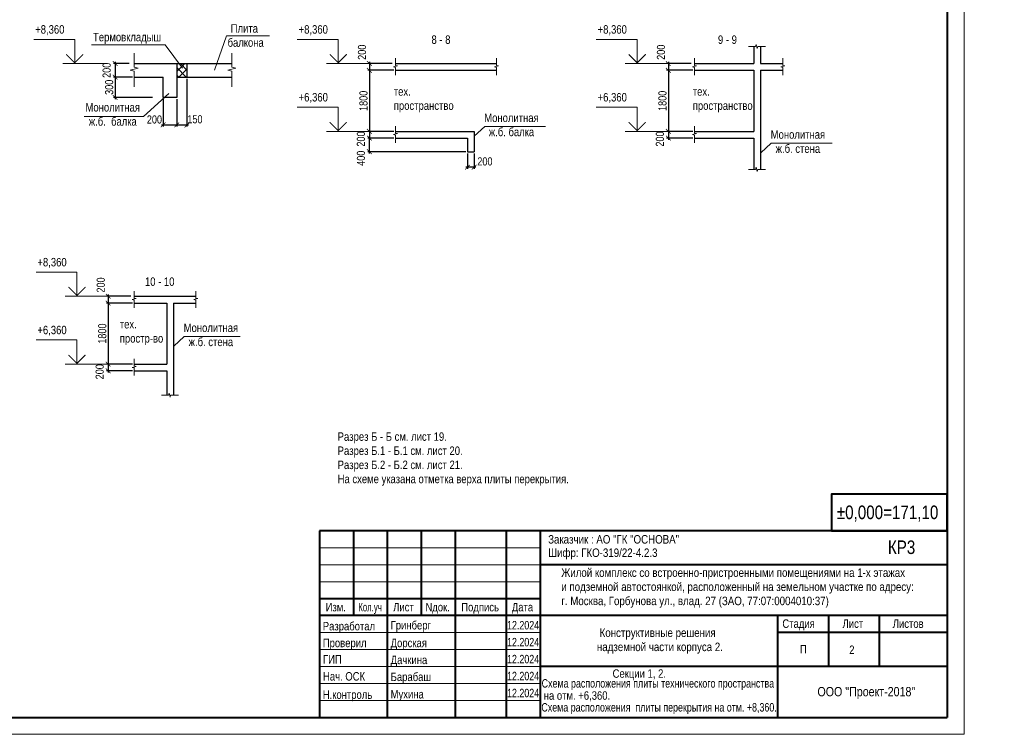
# Model space of a CAD drawing. Header units: inches. Extents: x -56152 to 65019, y 546816 to 630816.
# Tile 13 of 15: x 6975 to 65019, y 546816 to 588965. Entities that reach past the tile are written whole.
import ezdxf
from ezdxf.enums import TextEntityAlignment as Align

# ---------------------------------------------------------------- set-up
doc = ezdxf.new("R2010")
doc.units = ezdxf.units.IN
doc.header["$LTSCALE"] = 1000
doc.header["$MEASUREMENT"] = 0
for name, color, linetype, lineweight in [('СК-050-П(литы перекрытия)', 3, 'Continuous', 30), ('СК-110-О-РАЗМЕРЫ', 7, 'Continuous', 15), ('СК-200-Р(амка)', 7, 'Continuous', 40), ('СК-210-Р-РАМКА ЛИНИИ ТОНКИЕ', 7, 'Continuous', 15), ('СК-220-Р-РАМКА ТЕКСТ', 7, 'Continuous', 15), ('СК-300-Р(азмеры)', 7, 'Continuous', 20), ('СК-400-Т(екст)', 7, 'Continuous', 20), ('СК-600-Ш(триховка)', 250, 'Continuous', 13)]:
    doc.layers.add(name, color=color, linetype=linetype, lineweight=lineweight)
doc.styles.add('MtXpl_Arial_Narrow', font='ARIALN.TTF')
doc.styles.add('RUSS', font='arial.ttf', dxfattribs={"width": 0.8})
doc.dimstyles.new('50', dxfattribs={"dimtxt": 480, "dimasz": 280, "dimexe": 100, "dimexo": 100, "dimgap": 100, "dimtad": 1, "dimdec": 0, "dimlfac": 0.25, "dimzin": 0, "dimdsep": 46, "dimtxsty": 'RUSS', "dimblk": 'ARCHTICK', "dimcen": 0.09, "dimdle": 100, "dimclrd": 7, "dimclre": 7, "dimclrt": 7, "dimadec": 0, "dimazin": 0, "dimtfac": 1, "dimtdec": 0, "dimtmove": 2, "dimatfit": 3, "dimldrblk": 'ARCHTICK', "dimfxl": 1, "dimtolj": 1, "dimtzin": 0, "dimarcsym": 0})
doc.dimstyles.new('50_200', dxfattribs={"dimtxt": 480, "dimasz": 280, "dimexe": 100, "dimexo": 100, "dimgap": 100, "dimtad": 1, "dimdec": 0, "dimlfac": 0.5, "dimzin": 0, "dimdsep": 46, "dimtxsty": 'RUSS', "dimblk": 'ARCHTICK', "dimcen": 0.09, "dimdle": 100, "dimclrd": 7, "dimclre": 7, "dimclrt": 7, "dimadec": 0, "dimazin": 0, "dimtfac": 1, "dimtdec": 0, "dimtmove": 2, "dimatfit": 3, "dimldrblk": 'ARCHTICK', "dimfxl": 1, "dimtolj": 1, "dimtzin": 0, "dimarcsym": 0})

# ---------------------------------------------------------------- blocks, each defined once
blk = doc.blocks.new('A$C06ddc9a3')
at = {"layer": 'СК-400-Т(екст)', "linetype": 'Continuous', "insert": (240, 1981), "char_height": 250, "attachment_point": 1}
blk.add_mtext_dynamic_manual_height_columns('\\A1;{\\fArial Narrow|b0|i0|c204|p34;Шифр: ГКО-319/22-4.\\fArial Narrow|b0|i0|c0|p34;2\\fArial Narrow|b0|i0|c204|p34;.3          \\W0.8;                                                                                            }', width=11667.29, gutter_width=1250, heights=[0], dxfattribs=at)
at = {"layer": 'СК-400-Т(екст)', "insert": (628, 1393), "char_height": 250, "attachment_point": 1, "style": 'MtXpl_Arial_Narrow'}
blk.add_mtext('Жилой комплекс со встроенно-пристроенными помещениями на 1-х этажах^Jи подземной автостоянкой, расположенный на земельном участке по адресу: ^Jг. Москва, Горбунова ул., влад. 27 (ЗАО, 77:07:0004010:37)', dxfattribs=at)
blk = doc.blocks.new('A$Cb0594351')
blk.add_blockref('A$C06ddc9a3', (6500, -2500))
at = {"layer": 'СК-220-Р-РАМКА ТЕКСТ', "style": 'RUSS'}
for s, width, p in [('Проверил', 0.8, (98, -3431)), ('ГИП', 0.8, (104, -3914)), ('Дачкина', 0.8, (2099, -3930)), ('Нач. ОСК', 0.8, (104, -4414)), ('Барабаш', 0.8, (2099, -4430)), ('12.2024', 0.75, (5528, -4407))]:
    blk.add_text(s, height=250, dxfattribs=dict(at, width=width)).set_placement(p)
at = {"layer": 'СК-400-Т(екст)', "insert": (8178, -2879), "char_height": 250, "attachment_point": 1, "style": 'MtXpl_Arial_Narrow'}
blk.add_mtext(' Конструктивные решения ^Jнадземной части корпуса 2.', dxfattribs=at)
blk = doc.blocks.new('A$C96adbfd2')
at = {"layer": 'СК-200-Р(амка)', "lineweight": 40, "ltscale": 2}
for p, q in [((-18500, 5500), (-18500, 0)), ((0, 5500), (-18500, 5500)), ((-17500, 5500), (-17500, 3000)), ((-16500, 5500), (-16500, 0)), ((-15500, 5500), (-15500, 3000)), ((-14500, 5500), (-14500, 0)), ((-13000, 5500), (-13000, 0)), ((-12000, 5500), (-12000, 0)), ((0, 4500), (-12000, 4500)), ((0, 3000), (-18500, 3000)), ((-5000, 3000), (-5000, 15)), ((-3500, 3000), (-3500, 1500)), ((-2000, 3000), (-2000, 1500)), ((0, 2500), (-5000, 2500)), ((0, 1500), (-12000, 1500))]:
    blk.add_line(p, q, dxfattribs=at)
at = {"layer": 'СК-200-Р(амка)', "color": 7, "lineweight": 15}
for p, q in [((-12000, 5000), (-18500, 5000)), ((-12000, 4500), (-18500, 4500)), ((-12000, 4000), (-18500, 4000)), ((-12000, 2500), (-18500, 2500)), ((-12000, 2000), (-18500, 2000)), ((-12000, 1500), (-18500, 1500)), ((-12000, 1000), (-18500, 1000)), ((-12000, 500), (-18500, 500))]:
    blk.add_line(p, q, dxfattribs=at)
at = {"layer": 'СК-200-Р(амка)', "ltscale": 2}
blk.add_line((-12000, 3500), (-18500, 3500), dxfattribs=at)
at = {"layer": 'СК-220-Р-РАМКА ТЕКСТ'}
blk.add_line((-12000, 3000), (-18500, 3000), dxfattribs=at)
blk.add_line((-12000, 3000), (-18500, 3000), dxfattribs=at)
at = {"layer": 'СК-400-Т(екст)', "lineweight": 40, "ltscale": 2}
blk.add_lwpolyline([(-3405, 5500), (0, 5500), (0, 6578), (-3405, 6578)], close=True, dxfattribs=at)
blk.add_blockref('A$Cb0594351', (-18500, 5500))
at = {"layer": 'СК-220-Р-РАМКА ТЕКСТ', "color": 7, "style": 'RUSS', "width": 0.8}
for s, p in [('Изм.', (-18319, 3126)), ('Лист', (-16328, 3126)), ('Nдок.', (-15377, 3126)), ('Подпись', (-14321, 3126)), ('Дата', (-12830, 3126))]:
    blk.add_text(s, height=250, dxfattribs=at).set_placement(p)
at = {"layer": 'СК-220-Р-РАМКА ТЕКСТ', "style": 'RUSS'}
for s, width, p in [('Разработал', 0.8, (-18403, 2565)), ('Гринберг', 0.8, (-16403, 2593)), ('12.2024', 0.75, (-12972, 2593)), ('12.2024', 0.75, (-12972, 2093)), ('Дорская', 0.8, (-16402, 2069)), ('12.2024', 0.75, (-12972, 1593)), ('Н.контроль', 0.8, (-18403, 545)), ('Мухина', 0.8, (-16403, 558)), ('12.2024', 0.75, (-12972, 593))]:
    blk.add_text(s, height=250, dxfattribs=dict(at, width=width)).set_placement(p)
at = {"layer": 'СК-220-Р-РАМКА ТЕКСТ', "color": 7, "insert": (-17355, 3375), "char_height": 250, "attachment_point": 1, "style": 'RUSS'}
blk.add_mtext_dynamic_manual_height_columns('\\A1;{\\fArial Narrow|b0|i0|c204|p34;Кол.уч}', width=11667.29, gutter_width=1250, heights=[0], dxfattribs=at)
at = {"layer": 'СК-220-Р-РАМКА ТЕКСТ', "color": 7, "char_height": 250, "attachment_point": 4, "style": 'RUSS'}
for s, insert in [('\\A1;Стадия', (-4856, 2729)), ('\\A1;Лист', (-3082, 2762)), ('\\A1;Листов', (-1603, 2762)), ('\\A1;П', (-4337, 2011))]:
    blk.add_mtext(s, dxfattribs=dict(at, insert=insert))
at = {"layer": 'СК-400-Т(екст)', "lineweight": 40, "ltscale": 2, "style": 'RUSS', "width": 0.8}
for s, p in [('%%P0,000=171,10', (-3251, 5847)), ('КР3', (-1746, 4817))]:
    blk.add_text(s, height=400, dxfattribs=at).set_placement(p)
at = {"layer": 'СК-400-Т(екст)', "linetype": 'Continuous'}
for s, width, gutter_width, insert, char_height, attachment_point in [('\\A1;{\\fArial Narrow|b0|i0|c204|p34;Заказчик :\\fArial Narrow|b0|i0|c0|p34; \\fArial Narrow|b0|i0|c204|p34;АО "ГК "ОСНОВА\\fArial Narrow|b0|i0|c0|p34;"\\fArial Narrow|b0|i0|c204|p34;\\P          \\W0.8;                                                                                            }', 11667.29, 1250, (-11760, 5375), 250, 1), ('\\A1;{\\fArial Narrow|b0|i0|c204|p34;\\W1;ООО "Проект-2018"}', 13925.35, 1492, (-2382, 896), 274.51, 2)]:
    blk.add_mtext_dynamic_manual_height_columns(s, width=width, gutter_width=gutter_width, heights=[0], dxfattribs=dict(at, insert=insert, char_height=char_height, attachment_point=attachment_point))
blk = doc.blocks.new('_ArchTick')
at = {"color": 0, "linetype": 'ByBlock', "const_width": 0.15}
blk.add_lwpolyline([(-0.5, -0.5), (0.5, 0.5)], dxfattribs=at)
blk = doc.blocks.new('*D62')
at = {"layer": 'Defpoints', "color": 0, "transparency": 16777216}
for p in [(13533, 586379), (12598, 585579), (13729, 585579)]:
    blk.add_point(p, dxfattribs=at)
at = {"layer": 'СК-110-О-РАЗМЕРЫ', "color": 7, "lineweight": -2, "transparency": 16777216}
for p, q in [((13433, 586379), (12498, 586379)), ((12598, 586479), (12598, 585479)), ((13629, 585579), (12498, 585579))]:
    blk.add_line(p, q, dxfattribs=at)
at = {"layer": 'СК-110-О-РАЗМЕРЫ', "color": 7, "lineweight": -2, "transparency": 16777216, "xscale": 280, "yscale": 280, "zscale": 280}
for p, rotation in [((12598, 586379), 90), ((12598, 585579), 270)]:
    blk.add_blockref('_ArchTick', p, dxfattribs=dict(at, rotation=rotation))
at = {"layer": 'СК-110-О-РАЗМЕРЫ', "color": 7, "transparency": 16777216, "insert": (12103, 585979), "char_height": 480, "attachment_point": 5, "rotation": 90, "style": 'RUSS'}
blk.add_mtext('\\A1;200', dxfattribs=at)
blk = doc.blocks.new('*D63')
at = {"layer": 'Defpoints', "color": 0, "transparency": 16777216}
for p in [(13729, 585579), (12598, 584379), (14909, 584379)]:
    blk.add_point(p, dxfattribs=at)
at = {"layer": 'СК-110-О-РАЗМЕРЫ', "color": 7, "lineweight": -2, "transparency": 16777216}
for p, q in [((12598, 585679), (12598, 584279)), ((13629, 585579), (12498, 585579)), ((14809, 584379), (12498, 584379))]:
    blk.add_line(p, q, dxfattribs=at)
at = {"layer": 'СК-110-О-РАЗМЕРЫ', "color": 7, "lineweight": -2, "transparency": 16777216, "xscale": 280, "yscale": 280, "zscale": 280}
for p, rotation in [((12598, 585579), 90), ((12598, 584379), 270)]:
    blk.add_blockref('_ArchTick', p, dxfattribs=dict(at, rotation=rotation))
at = {"layer": 'СК-110-О-РАЗМЕРЫ', "color": 7, "transparency": 16777216, "insert": (12252, 584979), "char_height": 480, "attachment_point": 5, "rotation": 90, "style": 'RUSS'}
blk.add_mtext('\\A1;300', dxfattribs=at)
blk = doc.blocks.new('*D64')
at = {"layer": 'Defpoints', "color": 0, "transparency": 16777216}
for p in [(16836, 585579), (16236, 584255), (16836, 582757)]:
    blk.add_point(p, dxfattribs=at)
at = {"layer": 'СК-110-О-РАЗМЕРЫ', "color": 7, "lineweight": -2, "transparency": 16777216}
for p, q in [((16836, 585479), (16836, 582657)), ((16236, 584155), (16236, 582657)), ((16136, 582757), (16936, 582757))]:
    blk.add_line(p, q, dxfattribs=at)
at = {"layer": 'СК-110-О-РАЗМЕРЫ', "color": 7, "lineweight": -2, "transparency": 16777216, "xscale": 280, "yscale": 280, "zscale": 280, "rotation": 180}
blk.add_blockref('_ArchTick', (16236, 582757), dxfattribs=at)
at = {"layer": 'СК-110-О-РАЗМЕРЫ', "color": 7, "lineweight": -2, "transparency": 16777216, "xscale": 280, "yscale": 280, "zscale": 280}
blk.add_blockref('_ArchTick', (16836, 582757), dxfattribs=at)
at = {"layer": 'СК-110-О-РАЗМЕРЫ', "color": 7, "transparency": 16777216, "insert": (17305, 583090), "char_height": 480, "attachment_point": 5, "style": 'RUSS'}
blk.add_mtext('\\A1;150', dxfattribs=at)
blk = doc.blocks.new('*D65')
at = {"layer": 'Defpoints', "color": 0, "transparency": 16777216}
for p in [(15436, 584379), (16236, 584379), (16236, 582757)]:
    blk.add_point(p, dxfattribs=at)
at = {"layer": 'СК-110-О-РАЗМЕРЫ', "color": 7, "lineweight": -2, "transparency": 16777216}
for p, q in [((15436, 584279), (15436, 582657)), ((16236, 584279), (16236, 582657)), ((15336, 582757), (16336, 582757))]:
    blk.add_line(p, q, dxfattribs=at)
at = {"layer": 'СК-110-О-РАЗМЕРЫ', "color": 7, "lineweight": -2, "transparency": 16777216, "xscale": 280, "yscale": 280, "zscale": 280, "rotation": 180}
blk.add_blockref('_ArchTick', (15436, 582757), dxfattribs=at)
at = {"layer": 'СК-110-О-РАЗМЕРЫ', "color": 7, "lineweight": -2, "transparency": 16777216, "xscale": 280, "yscale": 280, "zscale": 280}
blk.add_blockref('_ArchTick', (16236, 582757), dxfattribs=at)
at = {"layer": 'СК-110-О-РАЗМЕРЫ', "color": 7, "transparency": 16777216, "insert": (14918, 583076), "char_height": 480, "attachment_point": 5, "style": 'RUSS'}
blk.add_mtext('\\A1;200', dxfattribs=at)
blk = doc.blocks.new('*U38')
at = {"layer": 'СК-400-Т(екст)', "color": 0}
for p, q in [((0, 0), (0, 7.11)), ((0, 7.11), (12.07, 7.11)), ((-9, 0), (3.5, 0))]:
    blk.add_line(p, q, dxfattribs=at)
at = {"layer": 'СК-400-Т(екст)', "color": 0, "const_width": 0.3}
blk.add_lwpolyline([(-2.5, 2.71), (0, 0.21), (2.5, 2.71)], dxfattribs=at)
at = {"layer": 'СК-400-Т(екст)', "color": 0, "width": 0.8}
for tag, p in [('ОТМЕТКА1', (11.66, 8.06)), ('КОММЕНТАРИЙ', (11.75, 4.27))]:
    blk.add_attdef(tag, p, '', height=2.5, dxfattribs=at)
blk = doc.blocks.new('*D67')
at = {"layer": 'Defpoints', "color": 0, "transparency": 16777216}
for p in [(29031, 586379), (27589, 585979), (29129, 585979)]:
    blk.add_point(p, dxfattribs=at)
at = {"layer": 'СК-110-О-РАЗМЕРЫ', "color": 7, "lineweight": -2, "transparency": 16777216}
for p, q in [((28931, 586379), (27489, 586379)), ((27589, 586479), (27589, 585879)), ((29029, 585979), (27489, 585979))]:
    blk.add_line(p, q, dxfattribs=at)
at = {"layer": 'СК-110-О-РАЗМЕРЫ', "color": 7, "lineweight": -2, "transparency": 16777216, "xscale": 280, "yscale": 280, "zscale": 280}
for p, rotation in [((27589, 586379), 90), ((27589, 585979), 270)]:
    blk.add_blockref('_ArchTick', p, dxfattribs=dict(at, rotation=rotation))
at = {"layer": 'СК-110-О-РАЗМЕРЫ', "color": 7, "transparency": 16777216, "insert": (27156, 587046), "char_height": 480, "attachment_point": 5, "rotation": 90, "style": 'RUSS'}
blk.add_mtext('\\A1;200', dxfattribs=at)
blk = doc.blocks.new('*D68')
at = {"layer": 'Defpoints', "color": 0, "transparency": 16777216}
for p in [(29129, 585979), (27589, 582379), (29129, 582379)]:
    blk.add_point(p, dxfattribs=at)
at = {"layer": 'СК-110-О-РАЗМЕРЫ', "color": 7, "lineweight": -2, "transparency": 16777216}
for p, q in [((29029, 585979), (27489, 585979)), ((27589, 586079), (27589, 582279)), ((29029, 582379), (27489, 582379))]:
    blk.add_line(p, q, dxfattribs=at)
at = {"layer": 'СК-110-О-РАЗМЕРЫ', "color": 7, "lineweight": -2, "transparency": 16777216, "xscale": 280, "yscale": 280, "zscale": 280}
for p, rotation in [((27589, 585979), 90), ((27589, 582379), 270)]:
    blk.add_blockref('_ArchTick', p, dxfattribs=dict(at, rotation=rotation))
at = {"layer": 'СК-110-О-РАЗМЕРЫ', "color": 7, "transparency": 16777216, "insert": (27244, 584179), "char_height": 480, "attachment_point": 5, "rotation": 90, "style": 'RUSS'}
blk.add_mtext('\\A1;1800', dxfattribs=at)
blk = doc.blocks.new('*D69')
at = {"layer": 'Defpoints', "color": 0, "transparency": 16777216}
for p in [(29129, 582379), (27589, 581979), (29129, 581979)]:
    blk.add_point(p, dxfattribs=at)
at = {"layer": 'СК-110-О-РАЗМЕРЫ', "color": 7, "lineweight": -2, "transparency": 16777216}
for p, q in [((29029, 582379), (27489, 582379)), ((27589, 582479), (27589, 581879)), ((29029, 581979), (27489, 581979))]:
    blk.add_line(p, q, dxfattribs=at)
at = {"layer": 'СК-110-О-РАЗМЕРЫ', "color": 7, "lineweight": -2, "transparency": 16777216, "xscale": 280, "yscale": 280, "zscale": 280}
for p, rotation in [((27589, 582379), 90), ((27589, 581979), 270)]:
    blk.add_blockref('_ArchTick', p, dxfattribs=dict(at, rotation=rotation))
at = {"layer": 'СК-110-О-РАЗМЕРЫ', "color": 7, "transparency": 16777216, "insert": (27092, 581926), "char_height": 480, "attachment_point": 5, "rotation": 90, "style": 'RUSS'}
blk.add_mtext('\\A1;200', dxfattribs=at)
blk = doc.blocks.new('*D70')
at = {"layer": 'Defpoints', "color": 0, "transparency": 16777216}
for p in [(33368, 581179), (33768, 581179), (33368, 580267)]:
    blk.add_point(p, dxfattribs=at)
at = {"layer": 'СК-110-О-РАЗМЕРЫ', "color": 7, "lineweight": -2, "transparency": 16777216}
for p, q in [((33368, 581079), (33368, 580167)), ((33768, 581079), (33768, 580167)), ((33868, 580267), (33268, 580267))]:
    blk.add_line(p, q, dxfattribs=at)
at = {"layer": 'СК-110-О-РАЗМЕРЫ', "color": 7, "lineweight": -2, "transparency": 16777216, "xscale": 280, "yscale": 280, "zscale": 280, "rotation": 180}
blk.add_blockref('_ArchTick', (33368, 580267), dxfattribs=at)
at = {"layer": 'СК-110-О-РАЗМЕРЫ', "color": 7, "lineweight": -2, "transparency": 16777216, "xscale": 280, "yscale": 280, "zscale": 280}
blk.add_blockref('_ArchTick', (33768, 580267), dxfattribs=at)
at = {"layer": 'СК-110-О-РАЗМЕРЫ', "color": 7, "transparency": 16777216, "insert": (34399, 580603), "char_height": 480, "attachment_point": 5, "style": 'RUSS'}
blk.add_mtext('\\A1;200', dxfattribs=at)
blk = doc.blocks.new('*D71')
at = {"layer": 'Defpoints', "color": 0, "transparency": 16777216}
for p in [(27589, 581979), (29129, 581979), (33368, 581179)]:
    blk.add_point(p, dxfattribs=at)
at = {"layer": 'СК-110-О-РАЗМЕРЫ', "color": 7, "lineweight": -2, "transparency": 16777216}
for p, q in [((29029, 581979), (27489, 581979)), ((27589, 581079), (27589, 582079)), ((33268, 581179), (27489, 581179))]:
    blk.add_line(p, q, dxfattribs=at)
at = {"layer": 'СК-110-О-РАЗМЕРЫ', "color": 7, "lineweight": -2, "transparency": 16777216, "xscale": 280, "yscale": 280, "zscale": 280}
for p, rotation in [((27589, 581979), 90), ((27589, 581179), 270)]:
    blk.add_blockref('_ArchTick', p, dxfattribs=dict(at, rotation=rotation))
at = {"layer": 'СК-110-О-РАЗМЕРЫ', "color": 7, "transparency": 16777216, "insert": (27095, 580793), "char_height": 480, "attachment_point": 5, "rotation": 90, "style": 'RUSS'}
blk.add_mtext('\\A1;400', dxfattribs=at)
blk = doc.blocks.new('*D73')
at = {"layer": 'Defpoints', "color": 0, "transparency": 16777216}
for p in [(46656, 586379), (45214, 585979), (46754, 585979)]:
    blk.add_point(p, dxfattribs=at)
at = {"layer": 'СК-110-О-РАЗМЕРЫ', "color": 7, "lineweight": -2, "transparency": 16777216}
for p, q in [((46556, 586379), (45114, 586379)), ((45214, 586479), (45214, 585879)), ((46654, 585979), (45114, 585979))]:
    blk.add_line(p, q, dxfattribs=at)
at = {"layer": 'СК-110-О-РАЗМЕРЫ', "color": 7, "lineweight": -2, "transparency": 16777216, "xscale": 280, "yscale": 280, "zscale": 280}
for p, rotation in [((45214, 586379), 90), ((45214, 585979), 270)]:
    blk.add_blockref('_ArchTick', p, dxfattribs=dict(at, rotation=rotation))
at = {"layer": 'СК-110-О-РАЗМЕРЫ', "color": 7, "transparency": 16777216, "insert": (44781, 587046), "char_height": 480, "attachment_point": 5, "rotation": 90, "style": 'RUSS'}
blk.add_mtext('\\A1;200', dxfattribs=at)
blk = doc.blocks.new('*D74')
at = {"layer": 'Defpoints', "color": 0, "transparency": 16777216}
for p in [(46754, 585979), (45214, 582379), (46754, 582379)]:
    blk.add_point(p, dxfattribs=at)
at = {"layer": 'СК-110-О-РАЗМЕРЫ', "color": 7, "lineweight": -2, "transparency": 16777216}
for p, q in [((46654, 585979), (45114, 585979)), ((45214, 586079), (45214, 582279)), ((46654, 582379), (45114, 582379))]:
    blk.add_line(p, q, dxfattribs=at)
at = {"layer": 'СК-110-О-РАЗМЕРЫ', "color": 7, "lineweight": -2, "transparency": 16777216, "xscale": 280, "yscale": 280, "zscale": 280}
for p, rotation in [((45214, 585979), 90), ((45214, 582379), 270)]:
    blk.add_blockref('_ArchTick', p, dxfattribs=dict(at, rotation=rotation))
at = {"layer": 'СК-110-О-РАЗМЕРЫ', "color": 7, "transparency": 16777216, "insert": (44869, 584179), "char_height": 480, "attachment_point": 5, "rotation": 90, "style": 'RUSS'}
blk.add_mtext('\\A1;1800', dxfattribs=at)
blk = doc.blocks.new('*D75')
at = {"layer": 'Defpoints', "color": 0, "transparency": 16777216}
for p in [(46754, 582379), (45214, 581979), (46754, 581979)]:
    blk.add_point(p, dxfattribs=at)
at = {"layer": 'СК-110-О-РАЗМЕРЫ', "color": 7, "lineweight": -2, "transparency": 16777216}
for p, q in [((46654, 582379), (45114, 582379)), ((45214, 582479), (45214, 581879)), ((46654, 581979), (45114, 581979))]:
    blk.add_line(p, q, dxfattribs=at)
at = {"layer": 'СК-110-О-РАЗМЕРЫ', "color": 7, "lineweight": -2, "transparency": 16777216, "xscale": 280, "yscale": 280, "zscale": 280}
for p, rotation in [((45214, 582379), 90), ((45214, 581979), 270)]:
    blk.add_blockref('_ArchTick', p, dxfattribs=dict(at, rotation=rotation))
at = {"layer": 'СК-110-О-РАЗМЕРЫ', "color": 7, "transparency": 16777216, "insert": (44717, 581926), "char_height": 480, "attachment_point": 5, "rotation": 90, "style": 'RUSS'}
blk.add_mtext('\\A1;200', dxfattribs=at)
blk = doc.blocks.new('*D77')
at = {"layer": 'Defpoints', "color": 0, "transparency": 16777216}
for p in [(13631, 572651), (12189, 572251), (13729, 572251)]:
    blk.add_point(p, dxfattribs=at)
at = {"layer": 'СК-110-О-РАЗМЕРЫ', "color": 7, "lineweight": -2, "transparency": 16777216}
for p, q in [((13531, 572651), (12089, 572651)), ((12189, 572751), (12189, 572151)), ((13629, 572251), (12089, 572251))]:
    blk.add_line(p, q, dxfattribs=at)
at = {"layer": 'СК-110-О-РАЗМЕРЫ', "color": 7, "lineweight": -2, "transparency": 16777216, "xscale": 280, "yscale": 280, "zscale": 280}
for p, rotation in [((12189, 572651), 90), ((12189, 572251), 270)]:
    blk.add_blockref('_ArchTick', p, dxfattribs=dict(at, rotation=rotation))
at = {"layer": 'СК-110-О-РАЗМЕРЫ', "color": 7, "transparency": 16777216, "insert": (11756, 573318), "char_height": 480, "attachment_point": 5, "rotation": 90, "style": 'RUSS'}
blk.add_mtext('\\A1;200', dxfattribs=at)
blk = doc.blocks.new('*D78')
at = {"layer": 'Defpoints', "color": 0, "transparency": 16777216}
for p in [(13729, 572251), (12189, 568651), (13729, 568651)]:
    blk.add_point(p, dxfattribs=at)
at = {"layer": 'СК-110-О-РАЗМЕРЫ', "color": 7, "lineweight": -2, "transparency": 16777216}
for p, q in [((12189, 572351), (12189, 568551)), ((13629, 572251), (12089, 572251)), ((13629, 568651), (12089, 568651))]:
    blk.add_line(p, q, dxfattribs=at)
at = {"layer": 'СК-110-О-РАЗМЕРЫ', "color": 7, "lineweight": -2, "transparency": 16777216, "xscale": 280, "yscale": 280, "zscale": 280}
for p, rotation in [((12189, 572251), 90), ((12189, 568651), 270)]:
    blk.add_blockref('_ArchTick', p, dxfattribs=dict(at, rotation=rotation))
at = {"layer": 'СК-110-О-РАЗМЕРЫ', "color": 7, "transparency": 16777216, "insert": (11844, 570451), "char_height": 480, "attachment_point": 5, "rotation": 90, "style": 'RUSS'}
blk.add_mtext('\\A1;1800', dxfattribs=at)
blk = doc.blocks.new('*D79')
at = {"layer": 'Defpoints', "color": 0, "transparency": 16777216}
for p in [(12189, 568251), (13729, 568651), (13729, 568251)]:
    blk.add_point(p, dxfattribs=at)
at = {"layer": 'СК-110-О-РАЗМЕРЫ', "color": 7, "lineweight": -2, "transparency": 16777216}
for p, q in [((13629, 568651), (12089, 568651)), ((13629, 568251), (12089, 568251)), ((12189, 568751), (12189, 568151))]:
    blk.add_line(p, q, dxfattribs=at)
at = {"layer": 'СК-110-О-РАЗМЕРЫ', "color": 7, "lineweight": -2, "transparency": 16777216, "xscale": 280, "yscale": 280, "zscale": 280}
for p, rotation in [((12189, 568651), 90), ((12189, 568251), 270)]:
    blk.add_blockref('_ArchTick', p, dxfattribs=dict(at, rotation=rotation))
at = {"layer": 'СК-110-О-РАЗМЕРЫ', "color": 7, "transparency": 16777216, "insert": (11692, 568198), "char_height": 480, "attachment_point": 5, "rotation": 90, "style": 'RUSS'}
blk.add_mtext('\\A1;200', dxfattribs=at)

msp = doc.modelspace()

# ---------------------------------------------------------------- hatches: boundary and pattern name
at = {"layer": 'СК-220-Р-РАМКА ТЕКСТ'}
h = msp.add_hatch(dxfattribs=at)
h.set_pattern_fill('ANSI37', color=256, scale=100)
h.set_pattern_definition([(45, (-3698102.8, 566939), (-224.506403, 224.506403), []), (135, (-3698102.8, 566939), (-224.506403, -224.506403), [])])
h.paths.add_polyline_path([(16835.9, 586379.3), (16235.9, 586379.3), (16235.9, 585579.3), (16835.9, 585579.3)])

# ---------------------------------------------------------------- linework, layer by layer
at = {"layer": 'СК-050-П(литы перекрытия)'}
for p, q in [((50253.7, 587388.2), (50253.7, 586379.3)), ((50653.7, 587388.2), (50653.7, 586379.3)), ((13729.1, 586379.3), (19482.6, 586379.3)), ((16235.9, 586379.3), (16235.9, 584379.3)), ((16835.9, 586379.3), (16835.9, 585579.3)), ((29129, 586379.3), (35081.9, 586379.3)), ((46754.3, 586379.3), (50253.7, 586379.3)), ((50653.7, 586379.3), (51967.1, 586379.3)), ((29129, 585979.3), (35081.9, 585979.3)), ((46754.3, 585979.3), (50253.7, 585979.3)), ((50253.7, 585979.3), (50253.7, 582379.3)), ((50653.7, 585979.3), (51967.1, 585979.3)), ((50653.7, 585979.3), (50653.7, 580137.1)), ((13729.1, 585579.3), (15435.9, 585579.3)), ((15435.9, 584379.3), (15435.9, 585579.3)), ((16235.9, 585579.3), (19482.6, 585579.3)), ((16235.9, 584379.3), (15435.9, 584379.3)), ((29129, 582379.3), (33768.5, 582379.3)), ((33768.5, 582379.3), (33768.5, 581179.3)), ((46754.3, 582379.3), (50253.7, 582379.3)), ((29129, 581979.3), (33368.5, 581979.3)), ((33368.5, 581979.3), (33368.5, 581179.3)), ((46754.3, 581979.3), (50253.7, 581979.3)), ((50253.7, 581979.3), (50253.7, 580137.1)), ((33368.5, 581179.3), (33768.5, 581179.3)), ((13729.1, 572651.4), (17362, 572651.4)), ((13729.1, 572251.4), (15648.6, 572251.4)), ((15648.6, 572251.4), (15648.6, 568651.4)), ((16048.6, 572251.4), (17362, 572251.4)), ((16048.6, 572251.4), (16048.6, 566820.9)), ((13729.1, 568651.4), (15648.6, 568651.4)), ((13729.1, 568251.4), (15648.6, 568251.4)), ((15648.6, 568251.4), (15648.6, 566820.9))]:
    msp.add_line(p, q, dxfattribs=at)
at = {"layer": 'СК-110-О-РАЗМЕРЫ'}
msp.add_line((62647.9, 630815.5), (62647.9, 546815.5), dxfattribs=at)
at = {"layer": 'СК-200-Р(амка)'}
for p in [(61647.9, 629815.5), (-52152.1, 547815.5)]:
    msp.add_line(p, (61647.9, 547815.5), dxfattribs=at)
at = {"layer": 'СК-210-Р-РАМКА ЛИНИИ ТОНКИЕ'}
for q in [(62647.9, 606215.5), (62647.9, 606215.5), (-56152.1, 546815.5)]:
    msp.add_line((62647.9, 546815.5), q, dxfattribs=at)
at = {"layer": 'СК-220-Р-РАМКА ТЕКСТ'}
for p, q in [((15768.4, 584613.5), (14280.7, 583248.8)), ((33775.7, 582090.2), (34391.6, 582665.6)), ((34391.6, 582665.6), (37976, 582665.6)), ((50660.9, 581106.5), (51276.8, 581682)), ((51276.8, 581682), (54861.2, 581682)), ((16055.9, 569706.3), (16671.8, 570281.8)), ((16671.8, 570281.8), (19972.5, 570281.8))]:
    msp.add_line(p, q, dxfattribs=at)
at = {"layer": 'СК-400-Т(екст)'}
for p, q in [((18450.9, 585980.4), (19169.5, 588013)), ((19169.5, 588013), (21702.6, 588013)), ((15546.5, 587482.4), (11207.9, 587482.4)), ((16565, 586099.3), (15546.5, 587482.4)), ((10776.4, 583248.8), (14280.7, 583248.8))]:
    msp.add_line(p, q, dxfattribs=at)
at = {"layer": 'СК-600-Ш(триховка)', "linetype": 'ByBlock'}
for points in [[(49944, 587388.2), (50360.5, 587388.2), (50390.5, 587508.2), (50450.5, 587268.2), (50480.5, 587388.2), (50935.5, 587388.2)], [(13729.1, 586995.4), (13729.1, 586162.5), (13969.1, 586102.5), (13489.1, 585982.5), (13729.1, 585922.5), (13729.1, 585012.4)], [(19482.6, 586995.4), (19482.6, 586162.5), (19722.6, 586102.5), (19242.6, 585982.5), (19482.6, 585922.5), (19482.6, 585012.4)], [(29129, 586687.3), (29129, 586270.9), (29249, 586240.9), (29009, 586180.9), (29129, 586150.9), (29129, 585695.9)], [(35081.9, 586687.3), (35081.9, 586270.9), (35201.9, 586240.9), (34961.9, 586180.9), (35081.9, 586150.9), (35081.9, 585695.9)], [(46754.3, 586687.3), (46754.3, 586270.9), (46874.3, 586240.9), (46634.3, 586180.9), (46754.3, 586150.9), (46754.3, 585695.9)], [(51967.1, 586687.3), (51967.1, 586270.9), (52087.1, 586240.9), (51847.1, 586180.9), (51967.1, 586150.9), (51967.1, 585695.9)], [(29129, 582691), (29129, 582274.5), (29249, 582244.5), (29009, 582184.5), (29129, 582154.5), (29129, 581699.5)], [(46754.3, 582691), (46754.3, 582274.5), (46874.3, 582244.5), (46634.3, 582184.5), (46754.3, 582154.5), (46754.3, 581699.5)], [(49944, 580137.1), (50360.5, 580137.1), (50390.5, 580257.1), (50450.5, 580017.1), (50480.5, 580137.1), (50935.5, 580137.1)], [(13729.1, 572959.5), (13729.1, 572543), (13849.1, 572513), (13609.1, 572453), (13729.1, 572423), (13729.1, 571968)], [(17362, 572959.5), (17362, 572543), (17482, 572513), (17242, 572453), (17362, 572423), (17362, 571968)], [(13729.1, 568963.1), (13729.1, 568546.6), (13849.1, 568516.6), (13609.1, 568456.6), (13729.1, 568426.6), (13729.1, 567971.6)], [(15337.9, 566820.9), (15754.4, 566820.9), (15784.4, 566940.9), (15844.4, 566700.9), (15874.4, 566820.9), (16329.4, 566820.9)]]:
    msp.add_lwpolyline(points, dxfattribs=at)

# ---------------------------------------------------------------- block references
at = {"layer": 'СК-300-Р(азмеры)', "xscale": 2, "yscale": 2, "zscale": 2}
msp.add_blockref('A$C96adbfd2', (61647.9, 547815.5), dxfattribs=at)
at = {"layer": 'СК-400-Т(екст)', "ltscale": 0.5}
ref = msp.add_blockref('*U38', (10221.4, 586379.3), dxfattribs=dict(at, xscale=-200, yscale=200, zscale=200))
ref.add_attrib('ОТМЕТКА1', '+8,360', dxfattribs={"color": 0, "extrusion": (0, 0, -1), "height": 500, "style": 'RUSS', "text_generation_flag": 2, "width": 0.8}).set_placement((-7888.7, 587990.9), align=Align.BOTTOM_LEFT)
ref = msp.add_blockref('*U38', (25752, 586379.3), dxfattribs=dict(at, xscale=-200, yscale=200, zscale=200))
ref.add_attrib('ОТМЕТКА1', '+8,360', dxfattribs={"color": 0, "extrusion": (0, 0, -1), "height": 500, "style": 'RUSS', "text_generation_flag": 2, "width": 0.8}).set_placement((-23419.3, 587990.9), align=Align.BOTTOM_LEFT)
ref = msp.add_blockref('*U38', (43377.2, 586379.3), dxfattribs=dict(at, xscale=-200, yscale=200, zscale=200))
ref.add_attrib('ОТМЕТКА1', '+8,360', dxfattribs={"color": 0, "extrusion": (0, 0, -1), "height": 500, "style": 'RUSS', "text_generation_flag": 2, "width": 0.8}).set_placement((-41044.5, 587990.9), align=Align.BOTTOM_LEFT)
ref = msp.add_blockref('*U38', (25752, 582379.3), dxfattribs=dict(at, xscale=-200, yscale=200, zscale=200))
ref.add_attrib('ОТМЕТКА1', '+6,360', dxfattribs={"color": 0, "extrusion": (0, 0, -1), "height": 500, "style": 'RUSS', "text_generation_flag": 2, "width": 0.8}).set_placement((-23419.3, 583990.9), align=Align.BOTTOM_LEFT)
ref = msp.add_blockref('*U38', (43377.2, 582379.3), dxfattribs=dict(at, xscale=-200, yscale=200, zscale=200))
ref.add_attrib('ОТМЕТКА1', '+6,360', dxfattribs={"color": 0, "extrusion": (0, 0, -1), "height": 500, "style": 'RUSS', "text_generation_flag": 2, "width": 0.8}).set_placement((-41044.5, 583990.9), align=Align.BOTTOM_LEFT)
ref = msp.add_blockref('*U38', (10352.1, 572651.4), dxfattribs=dict(at, xscale=-200, yscale=200, zscale=200))
ref.add_attrib('ОТМЕТКА1', '+8,360', dxfattribs={"color": 0, "extrusion": (0, 0, -1), "height": 500, "style": 'RUSS', "text_generation_flag": 2, "width": 0.8}).set_placement((-8019.4, 574263.1), align=Align.BOTTOM_LEFT)
ref = msp.add_blockref('*U38', (10352.1, 568651.4), dxfattribs=dict(at, xscale=-200, yscale=200, zscale=200))
ref.add_attrib('ОТМЕТКА1', '+6,360', dxfattribs={"color": 0, "extrusion": (0, 0, -1), "height": 500, "style": 'RUSS', "text_generation_flag": 2, "width": 0.8}).set_placement((-8019.4, 570263.1), align=Align.BOTTOM_LEFT)

# ---------------------------------------------------------------- texts
at = {"layer": 'СК-220-Р-РАМКА ТЕКСТ', "color": 1, "style": 'RUSS', "width": 0.8}
msp.add_text('2', height=500, dxfattribs=at).set_placement((55876.8, 551552.9))
at = {"layer": 'СК-220-Р-РАМКА ТЕКСТ', "color": 7, "style": 'RUSS'}
for s, width, p in [('Секции 1, 2. ', 0.8, (41928.6, 550151)), ('Схема расположения плиты технического пространства', 0.75, (37745.6, 549572.1)), ('  на отм. +6,360.', 0.8, (37557.5, 548853.6)), ('    Схема расположения  плиты перекрытия на отм. +8,360.  ', 0.75, (37147.9, 548157.8))]:
    msp.add_text(s, height=500, dxfattribs=dict(at, width=width)).set_placement(p)
at = {"layer": 'СК-220-Р-РАМКА ТЕКСТ', "char_height": 500, "width": 31067.545, "attachment_point": 5, "rotation": 360, "style": 'RUSS'}
for s, insert in [('8 - 8', (31810.9, 587785.9)), ('9 - 9', (48696.1, 587785.9)), (' Монолитная\\P ж.б. балка', (35889.2, 582757.8)), (' Монолитная\\P ж.б. стена', (52774.4, 581774.1)), ('10 - 10', (15229, 573512.3)), (' Монолитная\\P ж.б. стена', (18169.3, 570373.9)), ('\\pxql;Разрез Б - Б см. лист 19.\\PРазрез Б.1 - Б.1 см. лист 20.\\PРазрез Б.2 - Б.2 см. лист 21.\\PНа схеме указана отметка верха плиты перекрытия.', (41253.1, 563050.6))]:
    msp.add_mtext(s, dxfattribs=dict(at, insert=insert))
at = {"layer": 'СК-400-Т(екст)', "char_height": 500, "width": 31067.545, "attachment_point": 5, "rotation": 360, "style": 'RUSS'}
for s, insert in [('Плита\\P балкона', (20219.3, 588030.2)), ('Термовкладыш', (13305, 587863.1)), ('Монолитная\\Pж.б.  балка', (12460.7, 583377.3))]:
    msp.add_mtext(s, dxfattribs=dict(at, insert=insert))
at = {"layer": 'СК-400-Т(екст)', "color": 7, "char_height": 500, "attachment_point": 1, "style": 'RUSS'}
for s, insert in [('тех. пространство', (29028.1, 584980.6)), ('тех. пространство', (46653.3, 584980.6)), ('тех. простр-во', (12876.2, 571252.8))]:
    msp.add_mtext_dynamic_manual_height_columns(s, width=1642.38, gutter_width=4017.6, heights=[0], dxfattribs=dict(at, insert=insert))

# ---------------------------------------------------------------- dimensions: what is measured, and where the dimension line sits
at = {"layer": 'СК-110-О-РАЗМЕРЫ'}
for base, p1, p2, picture, middle in [((27589.3, 585979.3), (29030.8, 586379.3), (29129, 585979.3), '*D67', (27155.7, 587046.1)), ((45214.5, 585979.3), (46656, 586379.3), (46754.3, 585979.3), '*D73', (44780.9, 587046.1)), ((27589.3, 581979.3), (29129, 582379.3), (29129, 581979.3), '*D69', (27091.6, 581926.2)), ((45214.5, 581979.3), (46754.3, 582379.3), (46754.3, 581979.3), '*D75', (44716.8, 581926.2)), ((27589.3, 581979.3), (33368.5, 581179.3), (29129, 581979.3), '*D71', (27094.8, 580792.5)), ((12189.4, 572251.4), (13630.9, 572651.4), (13729.1, 572251.4), '*D77', (11755.7, 573318.2)), ((12189.4, 568251.4), (13729.1, 568651.4), (13729.1, 568251.4), '*D79', (11691.7, 568198.3))]:
    dim = msp.add_linear_dim(base=base, p1=p1, p2=p2, angle=90, dimstyle='50_200', dxfattribs=at)
    dim.commit()
    dim.dimension.update_dxf_attribs({"geometry": picture, "text_midpoint": middle, "dimtype": 160})
for base, p1, p2, dimstyle, picture, middle in [((12597.6, 585579.3), (13532.7, 586379.3), (13729.1, 585579.3), '50', '*D62', (12102.5, 585979.3)), ((12597.6, 584379.3), (13729.1, 585579.3), (14909.3, 584379.3), '50', '*D63', (12252.4, 584979.3)), ((27589.3, 582379.3), (29129, 585979.3), (29129, 582379.3), '50_200', '*D68', (27244.2, 584179.3)), ((45214.5, 582379.3), (46754.3, 585979.3), (46754.3, 582379.3), '50_200', '*D74', (44869.4, 584179.3)), ((12189.4, 568651.4), (13729.1, 572251.4), (13729.1, 568651.4), '50_200', '*D78', (11844.3, 570451.4))]:
    dim = msp.add_linear_dim(base=base, p1=p1, p2=p2, angle=90, dimstyle=dimstyle, dxfattribs=at)
    dim.commit()
    dim.dimension.update_dxf_attribs({"geometry": picture, "text_midpoint": middle})
for base, p1, p2, dimstyle, picture, middle in [((16835.9, 582756.7), (16235.9, 584254.7), (16835.9, 585579.3), '50', '*D64', (17304.7, 583090.1)), ((16235.9, 582756.7), (15435.9, 584379.3), (16235.9, 584379.3), '50', '*D65', (14917.9, 583076.1)), ((33368.5, 580266.9), (33768.5, 581179.3), (33368.5, 581179.3), '50_200', '*D70', (34399.1, 580602.8))]:
    dim = msp.add_linear_dim(base=base, p1=p1, p2=p2, dimstyle=dimstyle, dxfattribs=at)
    dim.commit()
    dim.dimension.update_dxf_attribs({"geometry": picture, "text_midpoint": middle, "dimtype": 160})

doc.saveas('drawing.dxf')
